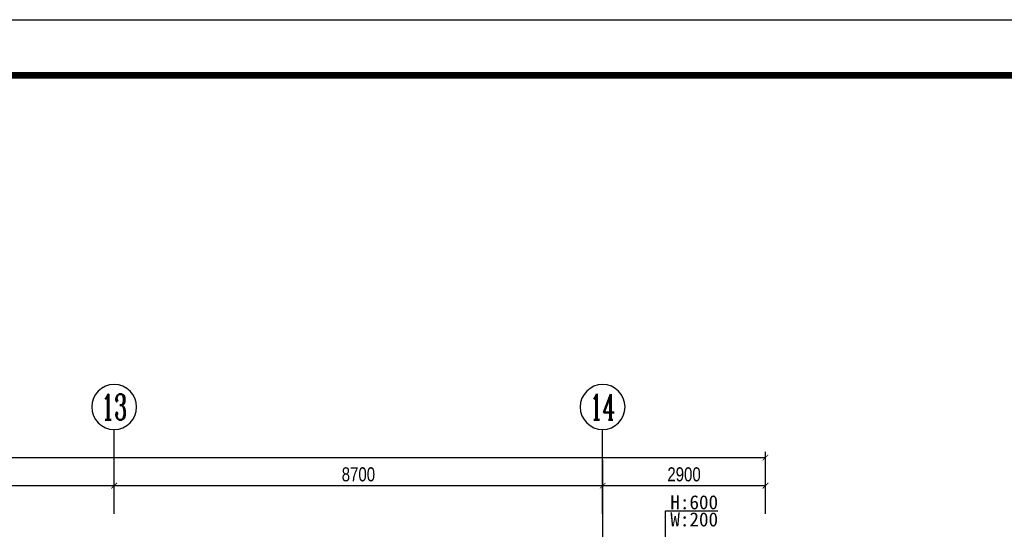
# Model space of a CAD drawing. Header units: millimetres. Extents: x -539149 to -534375, y 505028 to 505469.
# Tile 7 of 135: x -538835 to -538660, y 505368 to 505459. Entities that reach past the tile are written whole.
import ezdxf
from ezdxf.enums import TextEntityAlignment as Align

# ---------------------------------------------------------------- set-up
doc = ezdxf.new("R2010")
doc.units = ezdxf.units.MM
doc.header["$LTSCALE"] = 10
doc.linetypes.add('CENTER2', pattern=[1.125, 0.75, -0.125, 0.125, -0.125])
doc.linetypes.add('DOTE', pattern=[2.42, 2, -0.2, 0.02, -0.2])
doc.layers.get('Defpoints').update_dxf_attribs({"color": 8})
for name, color, linetype in [('A-建筑-窗户', 4, 'Continuous'), ('A-建筑-轴号', 3, 'Continuous'), ('A-建筑-轴线', 16, 'CENTER2'), ('A2图框$0$E-图框', 100, 'Continuous'), ('AXIS_TEXT', 50, 'Continuous'), ('B-平面-尺寸', 8, 'Continuous'), ('E-文本', 7, 'Continuous')]:
    doc.layers.add(name, color=color, linetype=linetype)
doc.layers.add('A-批量打印图层', color=251, linetype='Continuous', plot=False)
doc.layers.add('A2图框$0$图框外线', color=1, linetype='Continuous', plot=False)
doc.styles.add('_TCH_AXIS', font='COMPLEX', dxfattribs={"bigfont": 'GBCBIG'})
doc.styles.add('CCD_DIM', font='txt', dxfattribs={"width": 0.8})
doc.styles.add('COMPLEX', font='COMPLEX')
doc.styles.add('TXT', font='gbenor.shx', dxfattribs={"width": 0.7})
doc.styles.add('黑体', font='simhei.ttf')
doc.dimstyles.new('1-1', dxfattribs={"dimscale": 0, "dimtxt": 2.5, "dimasz": 1, "dimexe": 1, "dimexo": 1, "dimgap": 0.75, "dimtad": 1, "dimdec": 0, "dimrnd": 0.005, "dimzin": 0, "dimdsep": 46, "dimtxsty": 'CCD_DIM', "dimblk": 'ARCHTICK', "dimcen": 0.13, "dimclrd": 44, "dimclre": 44, "dimclrt": 50, "dimadec": 0, "dimazin": 0, "dimtfac": 1, "dimtdec": 0, "dimtix": 1, "dimtmove": 2, "dimatfit": 3, "dimldrblk": 'HBA_Leader_Dot', "dimfxl": 5, "dimfxlon": 1, "dimtvp": 1, "dimtolj": 1, "dimtzin": 0, "dimarcsym": 0})
doc.dimstyles.new('HAHD-1', dxfattribs={"dimtxt": 2.5, "dimasz": 2, "dimexe": 1, "dimexo": 0, "dimgap": 0.3, "dimtad": 1, "dimdec": 0, "dimzin": 0, "dimdsep": 46, "dimtxsty": 'TXT', "dimblk": 'DOTSMALL', "dimcen": 0.09, "dimclrd": 8, "dimclre": 8, "dimclrt": 256, "dimadec": 0, "dimazin": 0, "dimtfac": 1, "dimtdec": 0, "dimtix": 1, "dimtofl": 0, "dimtmove": 2, "dimatfit": 3, "dimldrblk": 'DOTSMALL', "dimfxl": 1, "dimtolj": 1, "dimtzin": 0, "dimarcsym": 0})

# ---------------------------------------------------------------- blocks, each defined once
blk = doc.blocks.new('A2图框')
at = {"layer": 'A2图框$0$E-图框', "color": 4, "const_width": 1.13}
blk.add_lwpolyline([(-363.4, 295.3), (209.38, 295.3), (209.38, -104.9), (-363.4, -104.9)], close=True, dxfattribs=at)
at = {"layer": 'A2图框$0$图框外线', "color": 1}
blk.add_lwpolyline([(-374.72, 305.2), (219.28, 305.2), (219.28, -114.8), (-374.72, -114.8)], close=True, dxfattribs=at)
blk.add_lwpolyline([(-374.72, 305.2), (219.28, 305.2), (219.28, -114.8), (-374.72, -114.8)], close=True, dxfattribs=at)
blk.add_lwpolyline([(-374.72, 305.2), (219.28, 305.2), (219.28, -114.8), (-374.72, -114.8)], close=True, dxfattribs=at)
blk = doc.blocks.new('_ArchTick')
at = {"color": 0, "linetype": 'ByBlock', "const_width": 0.15}
blk.add_lwpolyline([(-0.5, -0.5), (0.5, 0.5)], dxfattribs=at)
blk = doc.blocks.new('HBA_Leader_Dot')
at = {"color": 0, "linetype": 'ByBlock'}
blk.add_line((-5, 0), (-10, 0), dxfattribs=at)
at = {"color": 0, "linetype": 'ByBlock', "const_width": 5}
blk.add_lwpolyline([(-2.5, 0, 1), (2.5, 0, 1)], format="xyb", close=True, dxfattribs=at)
blk = doc.blocks.new('_AXISO')
blk.add_circle((0, 0), 0.5)
at = {"layer": 'AXIS_TEXT', "style": 'COMPLEX', "width": 1.041667}
blk.add_attdef('A', text='', height=0.56, dxfattribs=at).set_placement((-0.25, -0.28), (0.25, -0.28), align=Align.FIT)
blk = doc.blocks.new('_DOTSMALL')
at = {"color": 0, "linetype": 'ByBlock', "const_width": 0.5}
blk.add_lwpolyline([(-0.0625, 0, 1), (0.0625, 0, 1)], format="xyb", close=True, dxfattribs=at)
blk = doc.blocks.new('Q')
at = {"layer": 'A-建筑-轴号', "ltscale": 0.01}
for p, q in [((-535254.273, 505370.599, 0.069), (-535254.273, 505385.599, 0.069)), ((-535167.273, 505370.599, 0.069), (-535167.273, 505385.599, 0.069))]:
    blk.add_line(p, q, dxfattribs=at)
ref = blk.add_blockref('_AXISO', (-535254.273, 505389.599, 0.069), dxfattribs=dict(at, xscale=-8, yscale=8, zscale=8, rotation=180))
ref.add_attrib('A', '13', dxfattribs={"layer": 'AXIS_TEXT', "height": 4.5255, "style": '_TCH_AXIS', "width": 0.724138}).set_placement((-535256.536, 505387.336, 0.069), (-535252.01, 505387.336, 0.069), align=Align.FIT)
ref = blk.add_blockref('_AXISO', (-535167.273, 505389.599, 0.069), dxfattribs=dict(at, xscale=-8, yscale=8, zscale=8, rotation=180))
ref.add_attrib('A', '14', dxfattribs={"layer": 'AXIS_TEXT', "height": 4.5255, "style": '_TCH_AXIS', "width": 0.677419}).set_placement((-535169.536, 505387.336, 0.069), (-535165.01, 505387.336, 0.069), align=Align.FIT)
at = {"layer": 'B-平面-尺寸', "ltscale": 0.01}
blk.add_linear_dim(base=(-535138.273, 505380.599, 0.069), p1=(-535497.273, 505370.199, 0.069), p2=(-535138.273, 505370.199, 0.069), dimstyle='1-1', override={"dimscale": 1, "dimlfac": 100}, dxfattribs=at).render()
for p1, p2 in [((-535341.273, 505365.599, 0.069), (-535254.273, 505365.599, 0.069)), ((-535254.273, 505365.599, 0.069), (-535167.273, 505365.599, 0.069)), ((-535167.273, 505365.599, 0.069), (-535138.273, 505365.599, 0.069))]:
    blk.add_aligned_dim(p1=p1, p2=p2, distance=10, dimstyle='1-1', override={"dimscale": 1, "dimlfac": 100}, dxfattribs=at).render()

msp = doc.modelspace()

# ---------------------------------------------------------------- linework, layer by layer
at = {"layer": 'A-建筑-轴线', "linetype": 'DOTE', "ltscale": 3}
msp.add_line((-538731.273, 505380.199), (-538731.273, 505115.699), dxfattribs=at)
at = {"layer": 'A-批量打印图层'}
msp.add_lwpolyline([(-539137.961, 505458.51), (-538543.961, 505458.51), (-538543.961, 505038.51), (-539137.961, 505038.51)], close=True, dxfattribs=at)
at = {"layer": 'Defpoints', "linetype": 'Continuous', "ltscale": 0.5}
msp.add_lwpolyline([(-539126.648, 505053.909), (-538607.86, 505053.909), (-538607.86, 505448.611), (-539126.648, 505448.611)], close=True, dxfattribs=at)

# ---------------------------------------------------------------- block references
msp.add_blockref('Q', (-3564, 0))
at = {"layer": 'A-建筑-窗户', "ltscale": 0.5}
msp.add_blockref('A2图框', (-538763.245, 505153.313), dxfattribs=at)

# ---------------------------------------------------------------- texts
at = {"layer": 'E-文本', "style": '黑体'}
for s, p in [('H:600', (-538719.214, 505372.647)), ('W:200', (-538719.214, 505369.597))]:
    msp.add_text(s, height=2.5, dxfattribs=at).set_placement(p, align=Align.MIDDLE_LEFT)

# ---------------------------------------------------------------- leaders
at = {"layer": 'E-文本'}
msp.add_leader([(-538720.097, 505361.905), (-538720.097, 505371.091), (-538710.759, 505371.091)], dimstyle='HAHD-1', override={"dimscale": 0.117162}, dxfattribs=at)

doc.saveas('drawing.dxf')
